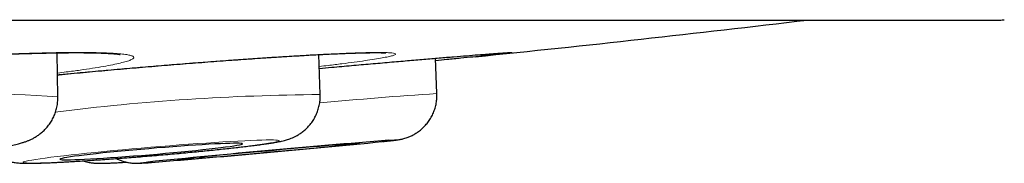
# Model space of a CAD drawing. Header units: millimetres. Extents: x 8 to 960, y 12 to 931.
# Tile 49 of 175: x 572.754 to 579.341, y 447.904 to 448.863. Entities that reach past the tile are written whole.
import ezdxf

# ---------------------------------------------------------------- set-up
doc = ezdxf.new("R2010")
doc.units = ezdxf.units.MM

msp = doc.modelspace()

# ---------------------------------------------------------------- linework, layer by layer
at = {"color": 7, "linetype": 'Continuous', "lineweight": 30}
for p, q in [((545.9754, 448.8604), (579.3103, 448.8604)), ((573.0098, 448.3471), (573.0045, 448.6416)), ((574.7646, 448.3627), (574.7561, 448.6297)), ((575.5454, 448.3696), (575.5366, 448.6053)), ((573.0098, 448.3473), (573.0098, 448.3471))]:
    msp.add_line(p, q, dxfattribs=at)
at = {"color": 8, "linetype": 'Continuous', "lineweight": 0}
msp.add_line((574.7646, 448.3628), (574.7646, 448.3625), dxfattribs=at)
at = {"color": 8, "linetype": 'Continuous', "lineweight": 0, "flags": 128}
for points in [[(574.4899, 448.0545), (574.4873, 448.0564), (574.48, 448.0579), (574.4679, 448.0589), (574.4512, 448.0596), (574.4298, 448.0598), (574.4041, 448.0596), (574.374, 448.0589), (574.3398, 448.0578), (574.3017, 448.0563), (574.2598, 448.0544), (574.2144, 448.0521), (574.1658, 448.0494), (574.1141, 448.0463), (574.0599, 448.0428), (574.0032, 448.0391), (573.9444, 448.035), (573.884, 448.0306), (573.8221, 448.0259), (573.7592, 448.021), (573.6955, 448.0159), (573.6316, 448.0106), (573.5676, 448.0051), (573.504, 447.9995), (573.4412, 447.9938), (573.3794, 447.9881), (573.319, 447.9823), (573.2604, 447.9765), (573.2039, 447.9707), (573.1498, 447.9651), (573.0984, 447.9595), (573.05, 447.954), (573.0049, 447.9487), (572.9632, 447.9436), (572.9254, 447.9387), (572.8915, 447.934), (572.8617, 447.9297), (572.8363, 447.9256), (572.8153, 447.9218), (572.7989, 447.9184), (572.7872, 447.9153), (572.7802, 447.9126), (572.778, 447.9103), (572.7806, 447.9084), (572.7879, 447.9069), (572.8, 447.9058), (572.8167, 447.9052), (572.838, 447.905), (572.8638, 447.9052), (572.8938, 447.9059), (572.9281, 447.9069), (572.9662, 447.9084), (573.0081, 447.9104), (573.0535, 447.9127), (573.1021, 447.9154), (573.1537, 447.9185), (573.208, 447.9219), (573.2647, 447.9257), (573.3234, 447.9298), (573.3839, 447.9342), (573.4458, 447.9389), (573.5087, 447.9438), (573.5723, 447.9489), (573.6363, 447.9542), (573.7003, 447.9597), (573.7639, 447.9653), (573.8267, 447.971), (573.8885, 447.9767), (573.9489, 447.9825), (574.0075, 447.9883), (574.064, 447.994), (574.1181, 447.9997), (574.1695, 448.0053), (574.2179, 448.0108), (574.263, 448.0161), (574.3046, 448.0212), (574.3425, 448.0261), (574.3764, 448.0307), (574.4061, 448.0351), (574.4316, 448.0392), (574.4526, 448.043), (574.469, 448.0464), (574.4807, 448.0495), (574.4877, 448.0522), (574.4899, 448.0545)], [(573.6118, 447.9117), (573.5995, 447.9103), (573.5829, 447.9084), (573.5711, 447.9069), (573.564, 447.9058), (573.5616, 447.9052), (573.564, 447.905), (573.5712, 447.9052), (573.5832, 447.9058), (573.5998, 447.9069), (573.6209, 447.9084), (573.638, 447.9097)]]:
    msp.add_lwpolyline(points, dxfattribs=at)
at = {"color": 7, "linetype": 'Continuous', "lineweight": 30, "flags": 128}
for points in [[(574.2447, 448.0338), (574.2422, 448.0354), (574.2349, 448.0366), (574.2229, 448.0373), (574.2063, 448.0376), (574.1852, 448.0375), (574.1598, 448.0369), (574.1302, 448.0359), (574.0968, 448.0345), (574.0598, 448.0327), (574.0194, 448.0305), (573.9761, 448.0279), (573.93, 448.025), (573.8816, 448.0217), (573.8313, 448.0182), (573.7795, 448.0143), (573.7265, 448.0102), (573.6728, 448.0059), (573.6187, 448.0013), (573.5648, 447.9967), (573.5115, 447.9919), (573.4591, 447.9871), (573.408, 447.9822), (573.3588, 447.9773), (573.3116, 447.9725), (573.267, 447.9677), (573.2253, 447.9631), (573.1868, 447.9586), (573.1518, 447.9542), (573.1205, 447.9502), (573.0933, 447.9463), (573.0703, 447.9428), (573.0517, 447.9395), (573.0377, 447.9366), (573.0283, 447.9341), (573.0237, 447.9319), (573.0238, 447.9301), (573.0288, 447.9287), (573.0384, 447.9278), (573.0527, 447.9273), (573.0716, 447.9272), (573.0949, 447.9275), (573.1224, 447.9283), (573.1539, 447.9295), (573.1891, 447.9311), (573.2278, 447.9331), (573.2698, 447.9355), (573.3145, 447.9382), (573.3618, 447.9414), (573.4112, 447.9448), (573.4623, 447.9485), (573.5148, 447.9525), (573.5682, 447.9567), (573.6221, 447.9611), (573.6761, 447.9657), (573.7298, 447.9705), (573.7828, 447.9753), (573.8345, 447.9801), (573.8847, 447.985), (573.933, 447.9899), (573.9789, 447.9947), (574.0221, 447.9994), (574.0622, 448.004), (574.099, 448.0084), (574.1322, 448.0126), (574.1615, 448.0166), (574.1866, 448.0203), (574.2074, 448.0237), (574.2238, 448.0267), (574.2355, 448.0295), (574.2425, 448.0318), (574.2447, 448.0338)], [(575.0276, 448.0375), (575.0252, 448.0376), (575.018, 448.0373), (575.0061, 448.0366), (574.9896, 448.0355), (574.9686, 448.0339), (574.9433, 448.032), (574.9139, 448.0296), (574.8806, 448.0269), (574.8437, 448.0238), (574.8034, 448.0204), (574.7602, 448.0168), (574.7142, 448.0128), (574.6659, 448.0086), (574.6156, 448.0042), (574.5639, 447.9996), (574.5109, 447.9949), (574.4572, 447.9901), (574.4032, 447.9853), (574.3494, 447.9804), (574.296, 447.9755), (574.2436, 447.9707), (574.1925, 447.966), (574.1433, 447.9614), (574.0961, 447.9569), (574.0515, 447.9527), (574.0097, 447.9487), (573.9711, 447.945), (573.936, 447.9415), (573.9047, 447.9384), (573.8774, 447.9356), (573.8543, 447.9332), (573.8356, 447.9312), (573.8214, 447.9295), (573.812, 447.9283), (573.8072, 447.9275), (573.8073, 447.9272), (573.8121, 447.9272), (573.8216, 447.9277), (573.8358, 447.9287), (573.8546, 447.93), (573.8777, 447.9318), (573.9051, 447.9339), (573.9365, 447.9365), (573.9716, 447.9394), (574.0102, 447.9426), (574.0521, 447.9461), (574.0967, 447.9499), (574.1439, 447.954), (574.1932, 447.9583), (574.2443, 447.9628), (574.2967, 447.9675), (574.3501, 447.9722), (574.404, 447.9771), (574.458, 447.9819), (574.5116, 447.9868), (574.5646, 447.9917), (574.6163, 447.9964), (574.6666, 448.0011), (574.7148, 448.0056), (574.7608, 448.01), (574.804, 448.0141), (574.8442, 448.018), (574.8811, 448.0216), (574.9144, 448.0248), (574.9437, 448.0278), (574.9689, 448.0304), (574.9899, 448.0326), (575.0063, 448.0345), (575.0181, 448.0359), (575.0252, 448.0369), (575.0276, 448.0375)]]:
    msp.add_lwpolyline(points, dxfattribs=at)
at = {"color": 7, "linetype": 'Continuous', "lineweight": 30}
for centre, radius, start, end in [((562.6429, 577.9475), 130, 275.809434, 276.794047), ((579.3103, 449.0604), 0.2, 270, 278.73035), ((581.228, 372.4854), 75.8099, 94.542109, 95.765939), ((566.8731, 531.6438), 84.007, 274.618907, 275.674504)]:
    msp.add_arc(centre, radius, start, end, dxfattribs=at)
at = {"color": 8, "linetype": 'Continuous', "lineweight": 0}
for centre, radius, start, end in [((572.4202, 440.2726), 8.0962, 85.82381, 102.27835), ((574.8682, 433.2973), 15.0658, 90.39411, 97.15072), ((577.2519, 422.356), 26.0696, 93.75317, 95.48136), ((575.0802, 449.2841), 1.2396, 274.59356, 278.92898), ((575.2791, 447.4512), 0.6084, 90.61491, 95.15507)]:
    msp.add_arc(centre, radius, start, end, dxfattribs=at)
at = {"color": 7, "linetype": 'Continuous', "lineweight": 30}
for points, knots in [([(570.437, 448.4435), (570.4371, 448.4435), (570.4506, 448.4458), (570.4809, 448.4504), (570.5282, 448.4574), (570.5797, 448.4646), (570.6345, 448.4719), (570.6926, 448.4793), (570.7537, 448.4868), (570.8178, 448.4943), (570.8848, 448.5019), (570.9543, 448.5094), (571.0262, 448.5169), (571.1003, 448.5244), (571.167, 448.5308), (571.2227, 448.5361), (571.2791, 448.5413), (571.3461, 448.5473), (571.4268, 448.5543), (571.5086, 448.5612), (571.5912, 448.5678), (571.6746, 448.5743), (571.7585, 448.5806), (571.8428, 448.5867), (571.9269, 448.5925), (572.0107, 448.5981), (572.094, 448.6033), (572.1768, 448.6084), (572.2589, 448.6131), (572.3399, 448.6175), (572.4194, 448.6216), (572.4971, 448.6253), (572.5724, 448.6287), (572.6454, 448.6317), (572.7162, 448.6343), (572.7853, 448.6366), (572.8524, 448.6385), (572.9172, 448.6401), (572.9794, 448.6413), (573.0387, 448.6422), (573.0948, 448.6427), (573.1473, 448.6428), (573.196, 448.6425), (573.2407, 448.6419), (573.281, 448.6409), (573.3167, 448.6397), (573.3476, 448.6381), (573.3736, 448.6364), (573.3942, 448.6347), (573.4095, 448.633), (573.42, 448.6315), (573.4257, 448.6305), (573.4281, 448.63), (573.4275, 448.6301), (573.4274, 448.6301)], [0, 0, 0, 0, 0.000201, 0.020567, 0.041164, 0.06191, 0.082739, 0.10359, 0.124382, 0.145365, 0.166368, 0.187394, 0.208453, 0.229553, 0.250706, 0.263951, 0.275105, 0.296229, 0.31732, 0.338407, 0.359502, 0.380618, 0.401763, 0.422951, 0.444172, 0.465235, 0.486344, 0.50752, 0.528732, 0.549941, 0.571106, 0.592192, 0.613175, 0.633747, 0.654522, 0.675455, 0.696522, 0.717692, 0.738928, 0.760187, 0.781406, 0.802532, 0.823508, 0.844271, 0.864748, 0.884855, 0.904487, 0.923512, 0.942185, 0.958486, 0.973621, 0.987354, 0.999563, 1, 1, 1, 1]), ([(573.0071, 448.4944), (573.0112, 448.4948), (573.0415, 448.4977), (573.0989, 448.5032), (573.1798, 448.5108), (573.2618, 448.5183), (573.3446, 448.5258), (573.4281, 448.5332), (573.5122, 448.5405), (573.5966, 448.5477), (573.6809, 448.5547), (573.7648, 448.5616), (573.8482, 448.5683), (573.9312, 448.5748), (574.0134, 448.5811), (574.0946, 448.5872), (574.1743, 448.593), (574.2523, 448.5985), (574.3278, 448.6038), (574.401, 448.6087), (574.4721, 448.6133), (574.5416, 448.6176), (574.609, 448.6216), (574.6742, 448.6254), (574.7368, 448.6288), (574.7966, 448.6318), (574.8533, 448.6345), (574.9065, 448.6369), (574.956, 448.6388), (575.0016, 448.6404), (575.043, 448.6416), (575.0801, 448.6424), (575.1125, 448.6428), (575.1402, 448.6429), (575.1635, 448.6427), (575.1813, 448.6422), (575.1938, 448.6416), (575.2011, 448.6412), (575.2044, 448.6408), (575.204, 448.6408), (575.2039, 448.6409)], [0, 0, 0, 0, 0.004447, 0.032996, 0.061497, 0.089989, 0.118491, 0.147018, 0.175584, 0.204206, 0.232874, 0.261327, 0.289842, 0.31845, 0.347108, 0.375767, 0.40437, 0.432874, 0.46125, 0.489093, 0.517187, 0.545504, 0.574013, 0.602675, 0.631443, 0.660267, 0.689077, 0.717802, 0.746375, 0.774725, 0.802775, 0.830436, 0.857598, 0.884121, 0.910352, 0.936163, 0.957848, 0.977441, 0.994556, 1, 1, 1, 1]), ([(574.759, 448.5378), (574.7867, 448.5403), (574.8597, 448.5468), (574.9745, 448.5569), (575.1039, 448.5682), (575.2292, 448.5791), (575.3483, 448.5894), (575.4593, 448.5988), (575.5628, 448.6076), (575.6587, 448.6155), (575.7455, 448.6226), (575.8209, 448.6287), (575.8745, 448.6328), (575.899, 448.6347), (575.9058, 448.6352)], [0, 0, 0, 0, 0.055062, 0.145076, 0.235091, 0.32772, 0.42035, 0.510364, 0.600379, 0.693009, 0.785638, 0.875653, 0.965667, 1, 1, 1, 1]), ([(576.012, 448.6379), (576.0097, 448.6376), (575.9988, 448.6362), (575.9675, 448.6326), (575.9185, 448.6273), (575.858, 448.6209), (575.7875, 448.6137), (575.7058, 448.6055), (575.6223, 448.5973), (575.5627, 448.5914), (575.5372, 448.589)], [0, 0, 0, 0, 0.038868, 0.182531, 0.326195, 0.465803, 0.60541, 0.749074, 0.892738, 1, 1, 1, 1]), ([(570.6986, 448.1836), (570.6986, 448.183), (570.6994, 448.1706), (570.7049, 448.1471), (570.7149, 448.114), (570.7286, 448.0831), (570.7451, 448.0546), (570.764, 448.0289), (570.7847, 448.006), (570.8067, 447.986), (570.8293, 447.9691), (570.8518, 447.9552), (570.8737, 447.944), (570.8944, 447.9352), (570.914, 447.9284), (570.9327, 447.923), (570.9511, 447.9187), (570.9704, 447.9151), (570.9925, 447.9119), (571.0225, 447.9087), (571.0576, 447.9063), (571.0975, 447.9048), (571.1365, 447.904), (571.1782, 447.9037), (571.2231, 447.9039), (571.27, 447.9045), (571.3191, 447.9055), (571.3703, 447.907), (571.4236, 447.9088), (571.4788, 447.9109), (571.5356, 447.9135), (571.5939, 447.9163), (571.6534, 447.9195), (571.7139, 447.923), (571.7752, 447.9268), (571.8368, 447.9309), (571.8986, 447.9352), (571.9603, 447.9398), (572.0215, 447.9446), (572.0821, 447.9496), (572.1418, 447.9547), (572.2002, 447.96), (572.2572, 447.9655), (572.3124, 447.971), (572.3657, 447.9767), (572.4169, 447.9824), (572.4658, 447.9882), (572.5123, 447.994), (572.5562, 447.9999), (572.5976, 448.0059), (572.6367, 448.012), (572.6738, 448.0184), (572.7105, 448.0255), (572.7427, 448.0329), (572.77, 448.0404), (572.7914, 448.0473), (572.8101, 448.0543), (572.8291, 448.0625), (572.8488, 448.0725), (572.8694, 448.0847), (572.8907, 448.0998), (572.9124, 448.1181), (572.9337, 448.1397), (572.9535, 448.1646), (572.9712, 448.1922), (572.986, 448.2221), (572.9975, 448.2538), (573.0054, 448.2868), (573.0097, 448.3181), (573.0096, 448.3383), (573.0095, 448.3471)], [0, 0, 0, 0, 0.000511, 0.011331, 0.021872, 0.032157, 0.0422, 0.052004, 0.061565, 0.070864, 0.07987, 0.088547, 0.096898, 0.105026, 0.113169, 0.121601, 0.130743, 0.141215, 0.154007, 0.171153, 0.198924, 0.219841, 0.239534, 0.260304, 0.280274, 0.299785, 0.319012, 0.338051, 0.35696, 0.375776, 0.394523, 0.41322, 0.43188, 0.450512, 0.469125, 0.487726, 0.506321, 0.524914, 0.543511, 0.562116, 0.580735, 0.599376, 0.618045, 0.636754, 0.655514, 0.674344, 0.693266, 0.712315, 0.731542, 0.751029, 0.770913, 0.791453, 0.81321, 0.837759, 0.85475, 0.86608, 0.876224, 0.885393, 0.894129, 0.902814, 0.911692, 0.920966, 0.930632, 0.940583, 0.950713, 0.96095, 0.971253, 0.981594, 0.99196, 1, 1, 1, 1]), ([(572.54, 447.9978), (572.5426, 447.995), (572.552, 447.985), (572.57, 447.9703), (572.5931, 447.954), (572.6164, 447.9408), (572.6387, 447.9304), (572.6595, 447.9227), (572.6783, 447.917), (572.6953, 447.9129), (572.7109, 447.91), (572.7256, 447.9079), (572.7404, 447.9063), (572.7569, 447.9051), (572.7791, 447.9041), (572.8058, 447.9037), (572.8378, 447.9039), (572.8712, 447.9045), (572.9077, 447.9057), (572.9478, 447.9072), (572.9902, 447.9091), (573.0351, 447.9114), (573.0826, 447.914), (573.1324, 447.9169), (573.1845, 447.9202), (573.2386, 447.9237), (573.2945, 447.9276), (573.3519, 447.9317), (573.4107, 447.936), (573.4705, 447.9406), (573.5311, 447.9454), (573.5921, 447.9503), (573.6534, 447.9555), (573.7145, 447.9607), (573.7753, 447.9661), (573.8353, 447.9715), (573.8945, 447.9771), (573.9523, 447.9826), (574.0087, 447.9882), (574.0634, 447.9937), (574.116, 447.9992), (574.1664, 448.0047), (574.2144, 448.01), (574.2598, 448.0153), (574.3025, 448.0205), (574.3423, 448.0255), (574.3792, 448.0304), (574.4134, 448.0353), (574.4453, 448.0402), (574.4762, 448.0455), (574.5016, 448.0505), (574.523, 448.0556), (574.5389, 448.0599), (574.5538, 448.0646), (574.5698, 448.0704), (574.5871, 448.0778), (574.6062, 448.0873), (574.6271, 448.0996), (574.6492, 448.1154), (574.6716, 448.1347), (574.6932, 448.1574), (574.7128, 448.1831), (574.73, 448.2114), (574.744, 448.2418), (574.7548, 448.2738), (574.7617, 448.307), (574.7651, 448.3368), (574.7643, 448.3554), (574.764, 448.3627)], [0, 0, 0, 0, 0.003591, 0.013082, 0.022239, 0.03099, 0.03924, 0.046939, 0.054184, 0.061255, 0.068534, 0.076398, 0.085475, 0.0967, 0.111922, 0.137118, 0.158681, 0.178962, 0.200387, 0.220975, 0.241114, 0.26099, 0.280697, 0.300292, 0.319806, 0.339263, 0.358678, 0.378061, 0.397421, 0.416763, 0.436094, 0.455417, 0.474736, 0.494054, 0.513374, 0.532699, 0.552032, 0.571378, 0.590742, 0.610129, 0.629547, 0.649006, 0.668521, 0.688111, 0.707805, 0.727648, 0.747714, 0.768135, 0.789167, 0.811409, 0.836796, 0.850637, 0.86038, 0.869036, 0.876925, 0.884616, 0.892393, 0.900708, 0.909759, 0.919443, 0.929537, 0.939882, 0.950385, 0.960988, 0.971655, 0.982365, 0.993101, 1, 1, 1, 1]), ([(575.1834, 448.0489), (575.1844, 448.049), (575.1954, 448.0501), (575.2131, 448.052), (575.2363, 448.0545), (575.2559, 448.0567), (575.2704, 448.0585), (575.2816, 448.06), (575.2901, 448.0613), (575.2984, 448.0628), (575.307, 448.0645), (575.3179, 448.067), (575.3316, 448.0707), (575.3488, 448.0763), (575.3696, 448.0847), (575.393, 448.0965), (575.4172, 448.1116), (575.4411, 448.13), (575.4639, 448.1517), (575.4849, 448.1764), (575.5034, 448.2037), (575.519, 448.2332), (575.5313, 448.2645), (575.54, 448.2972), (575.5451, 448.3319), (575.5462, 448.3565), (575.5454, 448.3698), (575.5454, 448.3705)], [0, 0, 0, 0, 0.007482, 0.08536, 0.16412, 0.244676, 0.329818, 0.382139, 0.418728, 0.440607, 0.460087, 0.478897, 0.498396, 0.521773, 0.551117, 0.584963, 0.620996, 0.659068, 0.698737, 0.73948, 0.780925, 0.822831, 0.865046, 0.90747, 0.950033, 0.997079, 1, 1, 1, 1]), ([(573.4017, 447.9354), (573.406, 447.9331), (573.418, 447.927), (573.4381, 447.9196), (573.4606, 447.9129), (573.4809, 447.9086), (573.498, 447.906), (573.5118, 447.9047), (573.5227, 447.904), (573.5316, 447.9038), (573.5392, 447.9037), (573.5463, 447.9039), (573.554, 447.9041), (573.5652, 447.9046), (573.5801, 447.9055), (573.6016, 447.907), (573.619, 447.9082), (573.6313, 447.9092), (573.6338, 447.9093)], [0, 0, 0, 0, 0.031702, 0.087129, 0.138659, 0.18468, 0.223498, 0.255856, 0.284945, 0.314508, 0.347443, 0.387953, 0.442576, 0.524609, 0.686062, 0.820936, 0.964531, 1, 1, 1, 1]), ([(573.1801, 447.9199), (573.1843, 447.9186), (573.1946, 447.9151), (573.2102, 447.9115), (573.226, 447.9084), (573.2398, 447.9065), (573.2522, 447.9053), (573.2639, 447.9044), (573.276, 447.9039), (573.2905, 447.9037), (573.3089, 447.9038), (573.3321, 447.9044), (573.3592, 447.9055), (573.3892, 447.9069), (573.423, 447.9087), (573.4498, 447.9102), (573.466, 447.9113), (573.4686, 447.9114)], [0, 0, 0, 0, 0.024126, 0.060423, 0.094117, 0.127467, 0.162722, 0.202555, 0.251101, 0.31526, 0.411933, 0.531541, 0.644944, 0.753191, 0.867459, 0.978683, 1, 1, 1, 1])]:
    msp.add_open_spline(points, degree=3, knots=knots, dxfattribs=at)
at = {"color": 8, "linetype": 'Continuous', "lineweight": 0}
for points, knots in [([(571.2199, 448.5363), (571.2641, 448.5404), (571.3528, 448.5485), (571.4906, 448.5602), (571.6304, 448.5715), (571.7717, 448.5821), (571.9134, 448.5921), (572.0548, 448.6014), (572.1946, 448.61), (572.3318, 448.6177), (572.4654, 448.6244), (572.5946, 448.6303), (572.7186, 448.6351), (572.8362, 448.639), (572.9466, 448.6418), (573.0492, 448.6435), (573.1433, 448.6441), (573.2281, 448.6437), (573.3028, 448.6421), (573.3672, 448.6395), (573.4209, 448.6359), (573.4633, 448.6312), (573.494, 448.6255), (573.5129, 448.6189), (573.5201, 448.6114), (573.5153, 448.603), (573.4984, 448.5938), (573.4697, 448.5839), (573.4296, 448.5734), (573.3783, 448.5622), (573.3157, 448.5506), (573.2427, 448.5385), (573.1595, 448.5261), (573.081, 448.5153), (573.0269, 448.5085), (573.0069, 448.506)], [0, 0, 0, 0, 0.030634, 0.061377, 0.092121, 0.122755, 0.153389, 0.184132, 0.214876, 0.24551, 0.276144, 0.306887, 0.337631, 0.368265, 0.398899, 0.429642, 0.460386, 0.49102, 0.521654, 0.552397, 0.58314, 0.613774, 0.644408, 0.675152, 0.705895, 0.736529, 0.767163, 0.797907, 0.82865, 0.859284, 0.889918, 0.920662, 0.951405, 0.982039, 1, 1, 1, 1]), ([(573.0071, 448.4946), (573.0405, 448.4978), (573.1182, 448.5053), (573.2447, 448.517), (573.3844, 448.5296), (573.5255, 448.5419), (573.6671, 448.5538), (573.8083, 448.5654), (573.9479, 448.5764), (574.0849, 448.5867), (574.2183, 448.5964), (574.3475, 448.6054), (574.4713, 448.6136), (574.5887, 448.6208), (574.6989, 448.6272), (574.8014, 448.6326), (574.8954, 448.637), (574.98, 448.6404), (575.0546, 448.6427), (575.1189, 448.6439), (575.1724, 448.644), (575.2148, 448.6431), (575.2453, 448.6411), (575.2641, 448.638), (575.2712, 448.6339), (575.2664, 448.6288), (575.2495, 448.6227), (575.2208, 448.6156), (575.1806, 448.6077), (575.1293, 448.599), (575.0667, 448.5895), (574.9937, 448.5792), (574.9105, 448.5684), (574.8322, 448.5587), (574.7784, 448.5524), (574.7586, 448.5501)], [0, 0, 0, 0, 0.023249, 0.054232, 0.085215, 0.116088, 0.146961, 0.177944, 0.208927, 0.2398, 0.270673, 0.301656, 0.33264, 0.363513, 0.394385, 0.425369, 0.456352, 0.487225, 0.518098, 0.549081, 0.580064, 0.610937, 0.64181, 0.672793, 0.703776, 0.734649, 0.765522, 0.796505, 0.827489, 0.858362, 0.889234, 0.920218, 0.951201, 0.982074, 1, 1, 1, 1]), ([(575.9058, 448.6352), (575.918, 448.6361), (575.9495, 448.6385), (575.9872, 448.6411), (576.02, 448.6431), (576.0409, 448.644), (576.0503, 448.6439), (576.0471, 448.6427), (576.0348, 448.6407), (576.0187, 448.6387), (576.012, 448.6379)], [0, 0, 0, 0, 0.086857, 0.224866, 0.358979, 0.493093, 0.631102, 0.769112, 0.903225, 1, 1, 1, 1])]:
    msp.add_open_spline(points, degree=3, knots=knots, dxfattribs=at)

doc.saveas('drawing.dxf')
